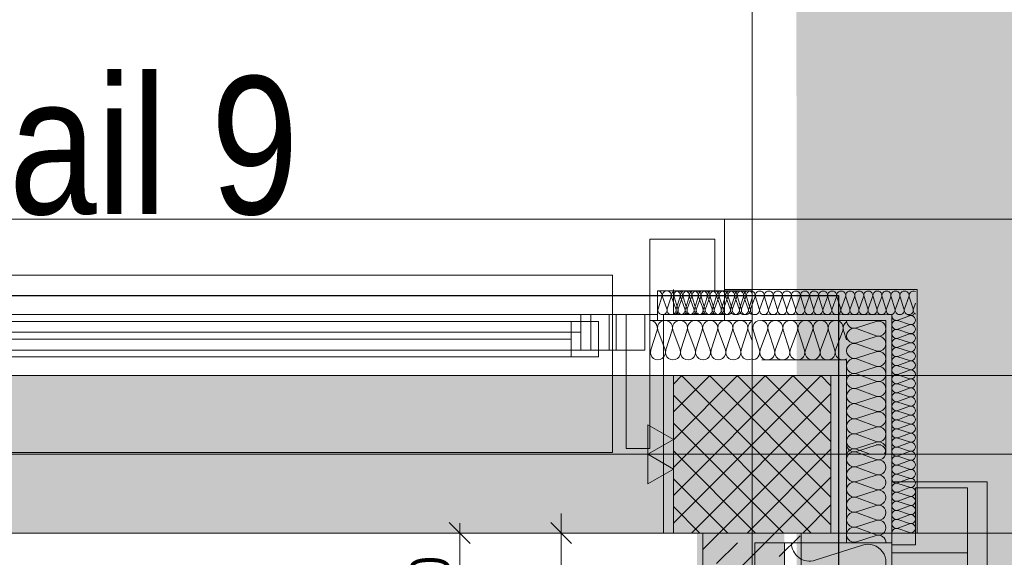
# Model space of a CAD drawing. Extents: x -620 to 300, y 62 to 1162.
# Tile 161 of 256: x 2 to 52, y 994 to 1022. Entities that reach past the tile are written whole.
import ezdxf
from ezdxf.lldxf.tags import DXFTag

# ---------------------------------------------------------------- set-up
doc = ezdxf.new("R2010")
doc.units = 0
doc.layers.get('0').update_dxf_attribs({"lineweight": 13})
for name, color, linetype, lineweight, true_color in [('30 -33 Aussenwände- 3 Aussenstützen', 7, 'Continuous', 50, 0x0000dd), ('30 -33 Aussenwände- 7 Fassade_ Elemente', 7, 'Continuous', 9, 0x00aacc), ('30 -34 Innenwände- 1 tragend', 7, 'Continuous', 13, 0xdd0806), ('30 -35 Decken- 1 Konstruktion-Träger- Stahlbeton', 7, 'Continuous', 13, 0x33aa00), ('70 -72 Beschriftung- 1 Beschriftung allgemein', 7, 'Continuous', 9, 0xff6633), ('70 -72 Beschriftung- 2 Beschriftung Bauteile', 7, 'Continuous', 9, 0x9999ff), ('70 -76 Bemaßung- 2 Allgemein', 9, 'Continuous', 5, 0x808080), ('E_Leerrohr_Detailnummer', 1, 'Continuous', 25, 0xff0000), ('iwb_Layout BA_Markierung', 7, 'Continuous', 9, 0xbadcdc), ('iwb_Schraffur_Unterzug', 7, 'Continuous', 5, 0xffffcc), ('iwb_Schraffur_Wand in Bauart BABW', 7, 'Continuous', 13, 0xac59ff), ('iwb_Sichtbeton', 2, 'Continuous', 50, 0xffff00), ('iwb_Sichtbeton-Shading', 2, 'Continuous', 50, 0xffff00)]:
    doc.layers.add(name, color=color, linetype=linetype, lineweight=lineweight, true_color=true_color)
doc.layers.add('70 -71 Achsen- 1 Gebäudeachsen', color=7, linetype='STRICHPUNKT2-A06G94XR8I', lineweight=18)
doc.layers.add('Keine-1', color=7, linetype='Continuous', lineweight=15)
doc.styles.get("Standard").update_dxf_attribs({"font": 'ARIALN.TTF'})
tags = doc.linetypes.add('fein_strichliert-A06G94XS8I', pattern=[4, 1, -2, 1]).pattern_tags.tags
tags[8:9] = [DXFTag(74, 4), DXFTag(75, 0), DXFTag(340, '0'), DXFTag(46, 0.0), DXFTag(50, 0.0), DXFTag(44, 0.0), DXFTag(45, 0.0)]
tags[6:7] = [DXFTag(74, 4), DXFTag(75, 0), DXFTag(340, '0'), DXFTag(46, 0.0), DXFTag(50, 0.0), DXFTag(44, 0.0), DXFTag(45, 0.0)]
tags[4:5] = [DXFTag(74, 4), DXFTag(75, 0), DXFTag(340, '0'), DXFTag(46, 0.0), DXFTag(50, 0.0), DXFTag(44, 0.0), DXFTag(45, 0.0)]
tags = doc.linetypes.add('STRICHPUNKT2-A06G94XR8I', pattern=[12.7, 6.35, -3.175, 0, -3.175]).pattern_tags.tags
tags[10:11] = [DXFTag(74, 4), DXFTag(75, 0), DXFTag(340, '0'), DXFTag(46, 0.0), DXFTag(50, 0.0), DXFTag(44, 0.0), DXFTag(45, 0.0)]
tags[8:9] = [DXFTag(74, 4), DXFTag(75, 0), DXFTag(340, '0'), DXFTag(46, 0.0), DXFTag(50, 0.0), DXFTag(44, 0.0), DXFTag(45, 0.0)]
tags[6:7] = [DXFTag(74, 4), DXFTag(75, 0), DXFTag(340, '0'), DXFTag(46, 0.0), DXFTag(50, 0.0), DXFTag(44, 0.0), DXFTag(45, 0.0)]
tags[4:5] = [DXFTag(74, 4), DXFTag(75, 0), DXFTag(340, '0'), DXFTag(46, 0.0), DXFTag(50, 0.0), DXFTag(44, 0.0), DXFTag(45, 0.0)]

# ---------------------------------------------------------------- blocks, each defined once
blk = doc.blocks.new('Shading-A06G94VT8I', base_point=(-44.915, 989.453))
at = {"layer": 'iwb_Sichtbeton-Shading', "color": 51, "true_color": 0xffff7f}
blk.add_solid([(37.221, 989.453), (36.621, 989.453), (37.221, 995.453), (36.621, 995.453)], dxfattribs=at)
blk = doc.blocks.new('Polygon-A06G94XL8I')
at = {"color": 0, "linetype": 'ByBlock', "lineweight": -2, "ltscale": 0.13}
blk.add_solid([(41.831, 86.61), (41.664, 1083.814), (76.501, 86.518), (76.501, 1083.814)], dxfattribs=at)
blk = doc.blocks.new('Referenz-A06G94XT8I')
at = {"layer": '30 -33 Aussenwände- 3 Aussenstützen', "color": 0, "lineweight": -2}
for p, q in [((35.42, 1003.02), (35.854, 1003.453)), ((35.42, 1001.606), (37.268, 1003.453)), ((35.42, 1000.192), (38.682, 1003.453)), ((35.42, 998.777), (40.096, 1003.453)), ((35.42, 997.363), (41.511, 1003.453)), ((35.42, 995.949), (42.925, 1003.453)), ((35.836, 1003.453), (43.42, 995.869)), ((37.25, 1003.453), (43.42, 997.283)), ((38.664, 1003.453), (43.42, 998.697)), ((40.079, 1003.453), (43.42, 1000.112)), ((41.493, 1003.453), (43.42, 1001.526)), ((42.907, 1003.453), (43.42, 1002.94)), ((35.42, 1002.455), (42.422, 995.453)), ((36.339, 995.453), (43.42, 1002.535)), ((35.42, 1001.041), (41.008, 995.453)), ((37.753, 995.453), (43.42, 1001.121)), ((39.42, 1000.453), (39.42, 998.453)), ((35.42, 999.626), (39.593, 995.453)), ((38.42, 999.453), (40.42, 999.453)), ((39.167, 995.453), (43.42, 999.706)), ((35.42, 998.212), (38.179, 995.453)), ((40.582, 995.453), (43.42, 998.292)), ((35.42, 996.798), (36.765, 995.453)), ((41.996, 995.453), (43.42, 996.878)), ((43.41, 995.453), (43.42, 995.464))]:
    blk.add_line(p, q, dxfattribs=at)
at = {"layer": '30 -33 Aussenwände- 3 Aussenstützen', "color": 0, "linetype": 'Continuous', "lineweight": -2, "ltscale": 0.13}
for p, q in [((43.42, 1003.453), (35.42, 1003.453)), ((35.42, 1003.453), (35.42, 995.453)), ((43.42, 995.453), (43.42, 1003.453)), ((35.42, 995.453), (43.42, 995.453))]:
    blk.add_line(p, q, dxfattribs=at)
at = {"layer": '30 -33 Aussenwände- 7 Fassade_ Elemente', "color": 0, "linetype": 'Continuous', "lineweight": -2, "ltscale": 0.13}
for p, q in [((38.02, 1011.393), (-124.18, 1011.393)), ((38.02, 1006.254), (38.02, 1011.393)), ((38.02, 1006.553), (38.02, 1011.393)), ((34.22, 1010.393), (34.22, 1006.553)), ((37.52, 1010.393), (34.22, 1010.393)), ((37.52, 1007.753), (37.52, 1010.393)), ((34.62, 1006.254), (34.62, 1007.753)), ((34.62, 1007.753), (37.52, 1007.753)), ((34.62, 1006.553), (34.62, 1007.753)), ((34.62, 1007.753), (39.42, 1007.753)), ((34.842, 1007.453), (34.649, 1006.853)), ((35.086, 1006.853), (34.864, 1007.453)), ((35.302, 1007.453), (35.109, 1006.853)), ((35.546, 1006.853), (35.324, 1007.453)), ((35.424, 1006.55), (35.424, 1007.83)), ((35.645, 1006.85), (35.453, 1007.45)), ((35.761, 1007.453), (35.568, 1006.853)), ((35.89, 1007.45), (35.668, 1006.85)), ((36.006, 1006.853), (35.784, 1007.453)), ((36.105, 1006.85), (35.912, 1007.45)), ((36.105, 1006.85), (35.912, 1007.45)), ((36.221, 1007.453), (36.028, 1006.853)), ((36.349, 1007.45), (36.128, 1006.85)), ((36.349, 1007.45), (36.128, 1006.85)), ((36.465, 1006.853), (36.243, 1007.453)), ((36.565, 1006.85), (36.372, 1007.45)), ((36.681, 1007.453), (36.488, 1006.853)), ((36.809, 1007.45), (36.587, 1006.85)), ((36.925, 1006.853), (36.703, 1007.453)), ((37.024, 1006.85), (36.832, 1007.45)), ((37.14, 1007.453), (36.947, 1006.853)), ((37.269, 1007.45), (37.047, 1006.85)), ((37.384, 1006.853), (37.163, 1007.453)), ((37.484, 1006.85), (37.291, 1007.45)), ((37.6, 1007.453), (37.407, 1006.853)), ((37.728, 1007.45), (37.506, 1006.85)), ((37.844, 1006.853), (37.622, 1007.453)), ((37.944, 1006.85), (37.751, 1007.45)), ((38.059, 1007.453), (37.867, 1006.853)), ((38.188, 1007.45), (37.966, 1006.85)), ((38.02, 1007.833), (47.8, 1007.833)), ((38.304, 1006.853), (38.082, 1007.453)), ((38.403, 1006.85), (38.21, 1007.45)), ((38.519, 1007.453), (38.326, 1006.853)), ((38.648, 1007.45), (38.426, 1006.85)), ((38.763, 1006.853), (38.542, 1007.453)), ((38.863, 1006.85), (38.67, 1007.45)), ((38.979, 1007.453), (38.786, 1006.853)), ((39.107, 1007.45), (38.885, 1006.85)), ((39.223, 1006.853), (39.001, 1007.453)), ((39.323, 1006.85), (39.13, 1007.45)), ((39.567, 1007.45), (39.345, 1006.85)), ((39.42, 1007.753), (39.42, 1006.254)), ((39.782, 1006.85), (39.589, 1007.45)), ((40.026, 1007.45), (39.805, 1006.85)), ((40.242, 1006.85), (40.049, 1007.45)), ((40.486, 1007.45), (40.264, 1006.85)), ((40.701, 1006.85), (40.509, 1007.45)), ((40.946, 1007.45), (40.724, 1006.85)), ((41.161, 1006.85), (40.968, 1007.45)), ((41.405, 1007.45), (41.184, 1006.85)), ((41.621, 1006.85), (41.428, 1007.45)), ((41.865, 1007.45), (41.643, 1006.85)), ((42.08, 1006.85), (41.887, 1007.45)), ((42.325, 1007.45), (42.103, 1006.85)), ((42.54, 1006.85), (42.347, 1007.45)), ((42.784, 1007.45), (42.562, 1006.85)), ((43, 1006.85), (42.807, 1007.45)), ((43.244, 1007.45), (43.022, 1006.85)), ((43.459, 1006.85), (43.266, 1007.45)), ((43.704, 1007.45), (43.482, 1006.85)), ((43.919, 1006.85), (43.726, 1007.45)), ((44.163, 1007.45), (43.941, 1006.85)), ((44.378, 1006.85), (44.186, 1007.45)), ((44.623, 1007.45), (44.401, 1006.85)), ((44.838, 1006.85), (44.645, 1007.45)), ((45.082, 1007.45), (44.861, 1006.85)), ((45.298, 1006.85), (45.105, 1007.45)), ((45.542, 1007.45), (45.32, 1006.85)), ((45.757, 1006.85), (45.565, 1007.45)), ((46.002, 1007.45), (45.78, 1006.85)), ((46.217, 1006.85), (46.024, 1007.45)), ((46.461, 1007.45), (46.24, 1006.85)), ((46.677, 1006.85), (46.484, 1007.45)), ((46.677, 1006.85), (46.484, 1007.45)), ((46.921, 1007.45), (46.699, 1006.85)), ((46.921, 1007.45), (46.699, 1006.85)), ((47.136, 1006.85), (46.943, 1007.45)), ((47.136, 1006.85), (46.943, 1007.45)), ((47.381, 1007.45), (47.159, 1006.85)), ((47.596, 1006.85), (47.403, 1007.45)), ((47.8, 1007.833), (47.8, 995.453)), ((39.42, 1007.398), (39.245, 1006.853)), ((47.618, 1006.85), (47.72, 1007.126)), ((-16.685, 1006.553), (32.515, 1006.553)), ((31.22, 1006.553), (33.02, 1006.553)), ((31.22, 1004.753), (31.22, 1006.553)), ((32.162, 1006.553), (33.962, 1006.553)), ((32.162, 1004.753), (32.162, 1006.553)), ((32.515, 1006.553), (32.515, 1004.753)), ((33.02, 999.753), (33.02, 1006.553)), ((33.02, 1006.553), (33.02, 1004.753)), ((33.02, 1006.553), (34.22, 1006.553)), ((33.962, 1006.553), (33.962, 1004.753)), ((34.22, 1006.553), (34.62, 1006.553)), ((34.22, 1006.553), (34.22, 999.753)), ((34.92, 1006.553), (38.02, 1006.553)), ((34.92, 995.453), (34.92, 1006.553)), ((39.922, 1006.553), (46.52, 1006.548)), ((46.52, 1006.548), (46.52, 999.453)), ((47.42, 1006.491), (46.82, 1006.269)), ((47.296, 1006.553), (47.42, 1006.514)), ((34.22, 1006.254), (39.42, 1006.254)), ((34.22, 1003.454), (34.22, 1006.254)), ((39.42, 1006.254), (34.62, 1006.254)), ((39.42, 1006.254), (39.42, 1003.454)), ((39.922, 1006.253), (46.22, 1006.249)), ((44.72, 1005.877), (45.72, 1006.198)), ((46.22, 1006.249), (46.22, 999.453)), ((46.82, 1006.247), (47.42, 1006.054)), ((47.42, 1006.031), (46.82, 1005.81)), ((34.59, 1005.754), (34.268, 1004.754)), ((34.997, 1004.754), (34.627, 1005.754)), ((35.356, 1005.754), (35.034, 1004.754)), ((35.763, 1004.754), (35.393, 1005.754)), ((36.122, 1005.754), (35.801, 1004.754)), ((36.529, 1004.754), (36.159, 1005.754)), ((36.888, 1005.754), (36.567, 1004.754)), ((37.295, 1004.754), (36.925, 1005.754)), ((37.654, 1005.754), (37.333, 1004.754)), ((38.061, 1004.754), (37.692, 1005.754)), ((38.42, 1005.754), (38.099, 1004.754)), ((38.827, 1004.754), (38.458, 1005.754)), ((39.186, 1005.754), (38.865, 1004.754)), ((39.224, 1005.754), (39.42, 1005.221)), ((39.79, 1004.754), (39.469, 1005.754)), ((40.198, 1005.753), (39.827, 1004.754)), ((40.556, 1004.753), (40.235, 1005.753)), ((40.556, 1004.753), (40.235, 1005.753)), ((40.964, 1005.753), (40.593, 1004.753)), ((40.964, 1005.753), (40.593, 1004.753)), ((41.322, 1004.752), (41.001, 1005.753)), ((41.73, 1005.752), (41.359, 1004.752)), ((42.088, 1004.752), (41.767, 1005.752)), ((42.088, 1004.752), (41.767, 1005.752)), ((42.496, 1005.751), (42.125, 1004.752)), ((42.496, 1005.751), (42.125, 1004.752)), ((42.854, 1004.751), (42.533, 1005.751)), ((42.854, 1004.751), (42.533, 1005.751)), ((43.262, 1005.751), (42.891, 1004.751)), ((43.62, 1004.751), (43.299, 1005.751)), ((44.028, 1005.75), (43.657, 1004.751)), ((44.221, 1005.264), (44.065, 1005.75)), ((45.72, 1005.469), (44.72, 1005.839)), ((46.82, 1005.787), (47.42, 1005.594)), ((46.82, 1005.787), (47.42, 1005.594)), ((47.42, 1005.572), (46.82, 1005.35)), ((47.42, 1005.572), (46.82, 1005.35)), ((44.72, 1005.11), (45.72, 1005.432)), ((44.72, 1005.11), (45.72, 1005.432)), ((45.72, 1004.703), (44.72, 1005.073)), ((45.72, 1004.703), (44.72, 1005.073)), ((46.82, 1005.327), (47.42, 1005.135)), ((46.82, 1005.327), (47.42, 1005.135)), ((47.42, 1005.112), (46.82, 1004.89)), ((32.515, 1004.753), (-16.685, 1004.753)), ((33.02, 1004.753), (31.22, 1004.753)), ((33.962, 1004.753), (32.162, 1004.753)), ((44.72, 1004.344), (45.72, 1004.666)), ((46.82, 1004.868), (47.42, 1004.675)), ((47.42, 1004.653), (46.82, 1004.431)), ((39.92, 1004.253), (44.22, 1004.25)), ((44.22, 1004.25), (44.22, 999.453)), ((45.72, 1003.937), (44.72, 1004.307)), ((46.82, 1004.408), (47.42, 1004.215)), ((47.42, 1004.193), (46.82, 1003.971)), ((46.82, 1003.949), (47.42, 1003.756)), ((39.42, 1003.454), (34.22, 1003.454)), ((44.72, 1003.578), (45.72, 1003.9)), ((45.72, 1003.171), (44.72, 1003.541)), ((47.42, 1003.733), (46.82, 1003.511)), ((46.82, 1003.489), (47.42, 1003.296)), ((44.72, 1002.812), (45.72, 1003.134)), ((47.42, 1003.274), (46.82, 1003.052)), ((46.82, 1003.029), (47.42, 1002.836)), ((45.72, 1002.405), (44.72, 1002.775)), ((47.42, 1002.814), (46.82, 1002.592)), ((46.82, 1002.57), (47.42, 1002.377)), ((44.72, 1002.046), (45.72, 1002.368)), ((45.72, 1001.639), (44.72, 1002.009)), ((47.42, 1002.354), (46.82, 1002.133)), ((46.82, 1002.11), (47.42, 1001.917)), ((44.72, 1001.28), (45.72, 1001.602)), ((44.72, 1001.28), (45.72, 1001.602)), ((47.42, 1001.895), (46.82, 1001.673)), ((46.82, 1001.65), (47.42, 1001.458)), ((45.72, 1000.873), (44.72, 1001.243)), ((45.72, 1000.873), (44.72, 1001.243)), ((47.42, 1001.435), (46.82, 1001.213)), ((46.82, 1001.191), (47.42, 1000.998)), ((47.42, 1000.975), (46.82, 1000.754)), ((39.42, 1000.453), (39.42, 998.453)), ((39.42, 1000.453), (39.42, 998.453)), ((44.72, 1000.514), (45.72, 1000.836)), ((44.72, 1000.514), (45.72, 1000.836)), ((45.72, 1000.107), (44.72, 1000.477)), ((46.82, 1000.731), (47.42, 1000.538)), ((47.42, 1000.516), (46.82, 1000.294)), ((44.22, 999.953), (44.22, 994.953)), ((44.72, 999.748), (45.72, 1000.069)), ((46.52, 833.953), (46.52, 999.953)), ((46.82, 1000.272), (47.42, 1000.079)), ((47.42, 1000.056), (46.82, 999.834)), ((34.22, 999.753), (33.02, 999.753)), ((40.42, 999.453), (38.42, 999.453)), ((40.42, 999.453), (38.42, 999.453)), ((45.72, 999.919), (44.72, 999.598)), ((44.72, 999.711), (45.416, 999.453)), ((44.72, 999.56), (45.72, 999.191)), ((46.82, 999.812), (47.42, 999.619)), ((47.42, 999.597), (46.82, 999.375)), ((45.72, 999.153), (44.72, 998.832)), ((46.82, 999.352), (47.42, 999.159)), ((47.42, 999.137), (46.82, 998.915)), ((44.72, 998.794), (45.72, 998.425)), ((46.82, 998.893), (47.42, 998.7)), ((47.42, 998.677), (46.82, 998.455)), ((45.72, 998.387), (44.72, 998.066)), ((44.72, 998.028), (45.72, 997.659)), ((46.52, 994.953), (46.52, 998.053)), ((46.52, 998.053), (51.36, 998.053)), ((46.82, 998.433), (47.42, 998.24)), ((47.42, 998.218), (46.82, 997.996)), ((46.82, 997.973), (47.42, 997.781)), ((51.36, 998.053), (51.36, 835.453)), ((45.72, 997.621), (44.72, 997.3)), ((47.42, 997.758), (46.82, 997.536)), ((46.82, 997.514), (47.42, 997.321)), ((47.72, 994.853), (47.72, 997.753)), ((47.72, 997.753), (50.36, 997.753)), ((50.36, 997.753), (50.36, 994.453)), ((44.72, 997.262), (45.72, 996.893)), ((47.42, 997.298), (46.82, 997.077)), ((46.82, 997.054), (47.42, 996.861)), ((45.72, 996.855), (44.72, 996.534)), ((44.72, 996.496), (45.72, 996.127)), ((47.42, 996.839), (46.82, 996.617)), ((46.82, 996.594), (47.42, 996.402)), ((45.72, 996.089), (44.72, 995.768)), ((47.42, 996.379), (46.82, 996.157)), ((47.42, 996.379), (46.82, 996.157)), ((46.82, 996.135), (47.42, 995.942)), ((46.82, 996.135), (47.42, 995.942)), ((-121.08, 995.453), (34.92, 995.453)), ((44.72, 995.73), (45.72, 995.361)), ((47.8, 995.453), (46.52, 995.453)), ((47.8, 995.453), (46.52, 995.453)), ((47.42, 995.919), (46.82, 995.698)), ((46.82, 995.675), (47.42, 995.482)), ((39.56, 838.953), (39.56, 994.953)), ((39.56, 994.953), (46.52, 994.953)), ((41.06, 994.953), (41.06, 838.953)), ((44.22, 994.953), (41.06, 994.953)), ((45.72, 995.323), (44.72, 995.002)), ((42.62, 994.066), (45.02, 994.838)), ((46.52, 994.853), (47.72, 994.853)), ((46.52, 994.453), (46.52, 994.853)), ((50.36, 994.453), (46.52, 994.453)), ((46.52, 994.453), (46.52, 839.453)), ((50.36, 994.453), (46.52, 994.453)), ((50.36, 839.453), (50.36, 994.453))]:
    blk.add_line(p, q, dxfattribs=at)
at = {"layer": '30 -33 Aussenwände- 7 Fassade_ Elemente', "color": 0, "lineweight": -2}
for p, q in [((-16.08, 1008.553), (32.32, 1008.553)), ((32.32, 1008.553), (32.32, 1006.553)), ((-14.48, 1006.553), (30.72, 1006.553)), ((32.32, 1006.553), (30.72, 1006.553)), ((30.72, 1006.553), (30.72, 1004.753)), ((32.32, 1004.753), (32.32, 1006.553)), ((-13.98, 1006.203), (30.22, 1006.203)), ((30.22, 1006.203), (31.62, 1006.203)), ((30.22, 1006.203), (30.22, 1004.403)), ((31.62, 1004.403), (31.62, 1006.203)), ((30.72, 1005.653), (-14.48, 1005.653)), ((-13.98, 1005.303), (30.22, 1005.303)), ((30.72, 1004.753), (-14.48, 1004.753)), ((30.72, 1004.753), (32.32, 1004.753)), ((32.32, 999.553), (32.32, 1004.753)), ((30.22, 1004.403), (-13.98, 1004.403)), ((31.62, 1004.403), (30.22, 1004.403)), ((-16.08, 999.553), (32.32, 999.553))]:
    blk.add_line(p, q, dxfattribs=at)
at = {"layer": '30 -33 Aussenwände- 7 Fassade_ Elemente', "color": 0, "linetype": 'Continuous', "lineweight": -2, "ltscale": 0.13}
for centre, major_axis, end_param in [((34.623, 1007.524), (0.219, -0.07), 1.896254), ((35.083, 1007.524), (0.219, -0.07), 3.764652), ((35.543, 1007.524), (0.219, -0.07), 3.764652), ((35.671, 1007.521), (0.219, -0.07), 3.765224), ((36.002, 1007.524), (0.219, -0.07), 3.764652), ((36.131, 1007.521), (0.219, -0.07), 3.765224), ((36.131, 1007.521), (0.219, -0.07), 3.765224), ((36.462, 1007.524), (0.219, -0.07), 3.764652), ((36.59, 1007.521), (0.219, -0.07), 3.765224), ((36.922, 1007.524), (0.219, -0.07), 3.764652), ((37.05, 1007.521), (0.219, -0.07), 3.765224), ((37.381, 1007.524), (0.219, -0.07), 3.764652), ((37.51, 1007.521), (0.219, -0.07), 3.765224), ((37.841, 1007.524), (0.219, -0.07), 3.764652), ((37.841, 1007.524), (-0.135, 0.186), 1.254884), ((37.841, 1007.524), (0.135, 0.186), 1.254884), ((37.969, 1007.521), (0.219, -0.07), 3.765224), ((37.841, 1007.524), (0.219, -0.07), 1.254884), ((38.3, 1007.524), (0.219, -0.07), 3.764652), ((38.3, 1007.524), (-0.135, 0.186), 1.254884), ((38.3, 1007.524), (0.135, 0.186), 1.254884), ((38.429, 1007.521), (0.219, -0.07), 3.765224), ((38.3, 1007.524), (0.219, -0.07), 1.254884), ((38.76, 1007.524), (-0.135, 0.186), 1.254884), ((38.76, 1007.524), (0.135, 0.186), 1.254884), ((38.889, 1007.521), (0.219, -0.07), 3.765224), ((38.76, 1007.524), (0.219, -0.07), 1.254884), ((39.22, 1007.524), (-0.091, 0.211), 1.4728), ((39.348, 1007.521), (0.219, -0.07), 3.765224), ((39.22, 1007.524), (0.201, 0.112), 1.4728), ((39.808, 1007.521), (0.219, -0.07), 3.765224), ((40.268, 1007.521), (0.219, -0.07), 3.765224), ((40.727, 1007.521), (0.219, -0.07), 3.765224), ((41.187, 1007.521), (0.219, -0.07), 3.765224), ((41.646, 1007.521), (0.219, -0.07), 3.765224), ((42.106, 1007.521), (0.219, -0.07), 3.765224), ((42.566, 1007.521), (0.219, -0.07), 3.765224), ((43.025, 1007.521), (0.219, -0.07), 3.765224), ((43.485, 1007.521), (0.219, -0.07), 3.765224), ((43.945, 1007.521), (0.219, -0.07), 3.765224), ((44.404, 1007.521), (0.219, -0.07), 3.765224), ((44.864, 1007.521), (0.219, -0.07), 3.765224), ((45.323, 1007.521), (0.219, -0.07), 3.765224), ((45.783, 1007.521), (0.219, -0.07), 3.765224), ((46.243, 1007.521), (0.219, -0.07), 3.765224), ((46.702, 1007.521), (0.219, -0.07), 3.765224), ((46.702, 1007.521), (-0.135, 0.186), 1.255075), ((46.702, 1007.521), (0.135, 0.186), 1.255075), ((46.702, 1007.521), (0.219, -0.07), 1.255075), ((47.162, 1007.521), (0.219, -0.07), 3.765224), ((47.162, 1007.521), (-0.135, 0.186), 1.255075), ((47.162, 1007.521), (0.135, 0.186), 1.255075), ((47.162, 1007.521), (0.219, -0.07), 1.255075), ((47.622, 1007.521), (0.099, 0.207), 2.32715), ((34.868, 1006.783), (-0.219, 0.07), 3.765224), ((35.327, 1006.783), (-0.219, 0.07), 3.765224), ((35.427, 1006.78), (-0.003, -0.23), 1.896254), ((35.787, 1006.783), (-0.219, 0.07), 3.765224), ((35.887, 1006.78), (-0.219, 0.07), 3.764652), ((35.887, 1006.78), (-0.219, 0.07), 3.764652), ((36.247, 1006.783), (-0.219, 0.07), 3.765224), ((36.346, 1006.78), (-0.219, 0.07), 3.764652), ((36.346, 1006.78), (-0.219, 0.07), 3.764652), ((36.706, 1006.783), (-0.219, 0.07), 3.765224), ((36.806, 1006.78), (-0.219, 0.07), 3.764652), ((37.166, 1006.783), (-0.219, 0.07), 3.765224), ((37.265, 1006.78), (-0.219, 0.07), 3.764652), ((37.626, 1006.783), (-0.219, 0.07), 3.765224), ((37.725, 1006.78), (-0.219, 0.07), 3.764652), ((38.085, 1006.783), (-0.219, 0.07), 1.255075), ((38.085, 1006.783), (-0.219, 0.07), 3.765224), ((38.185, 1006.78), (-0.219, 0.07), 3.764652), ((38.085, 1006.783), (-0.135, -0.186), 1.255075), ((38.085, 1006.783), (0.135, -0.186), 1.255075), ((38.545, 1006.783), (-0.219, 0.07), 1.255075), ((38.545, 1006.783), (-0.219, 0.07), 3.765224), ((38.644, 1006.78), (-0.219, 0.07), 3.764652), ((38.545, 1006.783), (-0.135, -0.186), 1.255075), ((38.545, 1006.783), (0.135, -0.186), 1.255075), ((39.004, 1006.783), (-0.219, 0.07), 1.255075), ((39.104, 1006.78), (-0.219, 0.07), 3.764652), ((39.004, 1006.783), (-0.135, -0.186), 1.255075), ((39.004, 1006.783), (0.135, -0.186), 1.255075), ((39.464, 1006.783), (-0.219, 0.07), 1.691472), ((39.564, 1006.78), (-0.219, 0.07), 3.764652), ((40.023, 1006.78), (-0.219, 0.07), 3.764652), ((40.483, 1006.78), (-0.219, 0.07), 3.764652), ((40.942, 1006.78), (-0.219, 0.07), 3.764652), ((41.402, 1006.78), (-0.219, 0.07), 3.764652), ((41.862, 1006.78), (-0.219, 0.07), 3.764652), ((42.321, 1006.78), (-0.219, 0.07), 3.764652), ((42.781, 1006.78), (-0.219, 0.07), 3.764652), ((43.241, 1006.78), (-0.219, 0.07), 3.764652), ((43.7, 1006.78), (-0.219, 0.07), 3.764652), ((44.16, 1006.78), (-0.219, 0.07), 3.764652), ((44.62, 1006.78), (-0.219, 0.07), 3.764652), ((45.079, 1006.78), (-0.219, 0.07), 3.764652), ((45.539, 1006.78), (-0.219, 0.07), 3.764652), ((45.998, 1006.78), (-0.219, 0.07), 3.764652), ((46.458, 1006.78), (-0.219, 0.07), 3.764652), ((46.458, 1006.78), (-0.219, 0.07), 1.254884), ((46.458, 1006.78), (-0.135, -0.186), 1.254884), ((46.75, 1006.488), (-0.22, 0.066), 2.172087), ((46.458, 1006.78), (0.135, -0.186), 1.254884), ((46.918, 1006.78), (-0.219, 0.07), 3.764652), ((46.918, 1006.78), (-0.219, 0.07), 1.254884), ((46.918, 1006.78), (-0.135, -0.186), 1.254884), ((46.918, 1006.78), (0.135, -0.186), 1.254884), ((47.377, 1006.78), (-0.219, 0.07), 1.254884), ((47.377, 1006.78), (-0.135, -0.186), 1.254884), ((47.491, 1006.732), (-0.07, -0.219), 0.990893), ((47.491, 1006.272), (0.186, 0.135), 1.255075), ((47.377, 1006.78), (0.135, -0.186), 1.254884), ((47.837, 1006.78), (-0.219, 0.07), 1.349822), ((34.226, 1005.871), (0.364, -0.117), 1.896254), ((34.992, 1005.871), (0.364, -0.117), 3.764652), ((35.758, 1005.871), (0.364, -0.117), 3.764652), ((36.524, 1005.871), (0.364, -0.117), 3.764652), ((37.29, 1005.871), (0.364, -0.117), 3.764652), ((37.29, 1005.871), (-0.225, 0.31), 1.254884), ((37.29, 1005.871), (0.225, 0.31), 1.254884), ((37.29, 1005.871), (0.364, -0.117), 1.254884), ((38.056, 1005.871), (0.364, -0.117), 3.764652), ((38.056, 1005.871), (-0.225, 0.31), 1.254884), ((38.056, 1005.871), (0.225, 0.31), 1.254884), ((38.056, 1005.871), (0.364, -0.117), 1.254884), ((38.822, 1005.871), (-0.225, 0.31), 1.254884), ((38.822, 1005.871), (0.225, 0.31), 1.254884), ((38.822, 1005.871), (0.364, -0.117), 1.254884), ((39.588, 1005.871), (-0.168, 0.344), 1.429277), ((39.833, 1005.871), (0.364, -0.118), 3.765224), ((40.599, 1005.87), (0.364, -0.118), 3.765224), ((40.599, 1005.87), (0.364, -0.118), 3.765224), ((41.365, 1005.87), (0.364, -0.118), 3.765224), ((42.132, 1005.869), (0.364, -0.118), 3.765224), ((42.132, 1005.869), (-0.224, 0.31), 1.255075), ((42.132, 1005.869), (0.225, 0.31), 1.255075), ((42.132, 1005.869), (0.364, -0.118), 1.255075), ((42.898, 1005.869), (0.364, -0.118), 3.765224), ((42.898, 1005.869), (-0.224, 0.31), 1.255075), ((42.898, 1005.869), (0.225, 0.31), 1.255075), ((42.898, 1005.869), (0.364, -0.118), 1.255075), ((43.664, 1005.868), (-0.224, 0.31), 1.255075), ((43.664, 1005.868), (0.225, 0.31), 1.255075), ((43.664, 1005.868), (0.364, -0.118), 1.255075), ((44.43, 1005.867), (-0.208, 0.321), 1.307885), ((44.603, 1006.241), (-0.383, 0.005), 1.896254), ((45.838, 1005.834), (-0.117, -0.364), 3.765224), ((46.75, 1006.028), (-0.186, 0.135), 1.254884), ((46.75, 1006.028), (0.07, 0.219), 1.254884), ((47.491, 1006.272), (-0.07, -0.219), 1.255075), ((47.491, 1005.813), (-0.07, -0.219), 3.765224), ((47.491, 1005.813), (0.186, 0.135), 1.255075), ((47.491, 1006.272), (0.186, -0.135), 1.255075), ((47.491, 1005.813), (0.186, -0.135), 1.255075), ((44.603, 1005.475), (0.117, 0.364), 3.764652), ((44.603, 1005.475), (0.117, 0.364), 3.764652), ((45.838, 1005.068), (-0.117, -0.364), 3.765224), ((45.838, 1005.068), (-0.117, -0.364), 3.765224), ((46.75, 1005.569), (0.07, 0.219), 3.764652), ((46.75, 1005.569), (-0.186, 0.135), 1.254884), ((46.75, 1006.028), (-0.186, -0.135), 1.254884), ((46.75, 1005.569), (0.07, 0.219), 1.254884), ((47.491, 1005.813), (-0.07, -0.219), 1.255075), ((47.491, 1005.353), (-0.07, -0.219), 3.765224), ((47.491, 1005.353), (0.186, 0.135), 1.255075), ((47.491, 1005.353), (0.186, -0.135), 1.255075), ((44.603, 1004.709), (0.117, 0.364), 3.764652), ((44.603, 1004.709), (0.117, 0.364), 3.764652), ((46.75, 1005.109), (0.07, 0.219), 3.764652), ((46.75, 1005.109), (-0.186, 0.135), 1.254884), ((46.75, 1005.569), (-0.186, -0.135), 1.254884), ((46.75, 1005.109), (0.07, 0.219), 1.254884), ((46.75, 1005.109), (-0.186, -0.135), 1.254884), ((47.491, 1005.353), (-0.07, -0.219), 1.255075), ((47.491, 1004.894), (-0.07, -0.219), 3.765224), ((34.633, 1004.636), (-0.364, 0.117), 3.765224), ((35.399, 1004.636), (-0.364, 0.117), 3.765224), ((36.165, 1004.636), (-0.364, 0.117), 3.765224), ((36.931, 1004.636), (-0.364, 0.117), 3.765224), ((37.697, 1004.636), (-0.364, 0.117), 1.255075), ((37.697, 1004.636), (-0.364, 0.117), 3.765224), ((37.697, 1004.636), (0.225, -0.31), 1.255075), ((38.463, 1004.636), (-0.364, 0.117), 3.765224), ((38.463, 1004.636), (-0.364, 0.117), 1.255075), ((38.463, 1004.636), (0.225, -0.31), 1.255075), ((39.229, 1004.636), (-0.364, 0.117), 2.406232), ((39.425, 1004.637), (-0.006, -0.383), 1.896254), ((40.191, 1004.636), (-0.364, 0.118), 3.764652), ((40.191, 1004.636), (-0.364, 0.118), 3.764652), ((40.957, 1004.635), (-0.364, 0.118), 3.764652), ((40.957, 1004.635), (-0.364, 0.118), 3.764652), ((41.723, 1004.635), (-0.364, 0.118), 3.764652), ((41.723, 1004.635), (-0.364, 0.118), 1.254884), ((41.723, 1004.635), (0.224, -0.31), 1.254884), ((42.489, 1004.634), (-0.364, 0.118), 3.764652), ((42.489, 1004.634), (-0.364, 0.118), 1.254884), ((42.489, 1004.634), (0.224, -0.31), 1.254884), ((43.256, 1004.634), (-0.364, 0.118), 1.254884), ((43.256, 1004.634), (0.224, -0.31), 1.254884), ((44.022, 1004.633), (-0.364, 0.118), 2.429518), ((45.838, 1004.302), (-0.117, -0.364), 3.765224), ((46.75, 1004.649), (0.07, 0.219), 3.764652), ((47.491, 1004.434), (-0.07, -0.219), 3.765224), ((37.697, 1004.636), (-0.225, -0.31), 1.255075), ((38.463, 1004.636), (-0.225, -0.31), 1.255075), ((41.723, 1004.635), (-0.225, -0.31), 1.254884), ((42.489, 1004.634), (-0.225, -0.31), 1.254884), ((43.256, 1004.634), (-0.225, -0.31), 1.254884), ((44.603, 1003.943), (0.117, 0.364), 3.764652), ((45.838, 1003.535), (-0.117, -0.364), 3.765224), ((46.75, 1004.19), (0.07, 0.219), 3.764652), ((46.75, 1003.73), (0.07, 0.219), 3.764652), ((47.491, 1003.974), (-0.07, -0.219), 3.765224), ((44.603, 1003.177), (0.117, 0.364), 3.764652), ((46.75, 1003.27), (0.07, 0.219), 3.764652), ((47.491, 1003.515), (-0.07, -0.219), 3.765224), ((45.838, 1002.769), (-0.117, -0.364), 3.765224), ((46.75, 1002.811), (0.07, 0.219), 3.764652), ((47.491, 1003.055), (-0.07, -0.219), 3.765224), ((44.603, 1002.411), (0.117, 0.364), 3.764652), ((46.75, 1002.351), (0.07, 0.219), 3.764652), ((47.491, 1002.595), (-0.07, -0.219), 3.765224), ((44.603, 1001.644), (0.117, 0.364), 3.764652), ((44.603, 1001.644), (0.117, 0.364), 1.254884), ((45.838, 1002.003), (-0.117, -0.364), 3.765224), ((46.75, 1001.891), (0.07, 0.219), 3.764652), ((47.491, 1002.136), (-0.07, -0.219), 3.765224), ((44.603, 1001.644), (-0.31, 0.225), 1.254884), ((45.838, 1001.237), (-0.117, -0.364), 3.765224), ((45.838, 1001.237), (0.31, 0.225), 1.255075), ((45.838, 1001.237), (0.31, -0.225), 1.255075), ((46.75, 1001.432), (0.07, 0.219), 3.764652), ((47.491, 1001.676), (-0.07, -0.219), 3.765224), ((47.491, 1001.217), (-0.07, -0.219), 3.765224), ((44.603, 1000.878), (0.117, 0.364), 3.764652), ((44.603, 1000.878), (-0.31, 0.225), 1.254884), ((44.603, 1001.644), (-0.31, -0.225), 1.254884), ((44.603, 1000.878), (0.117, 0.364), 1.254884), ((45.838, 1001.237), (-0.117, -0.364), 1.255075), ((46.75, 1000.972), (0.07, 0.219), 3.764652), ((47.491, 1000.757), (-0.07, -0.219), 3.765224), ((44.603, 1000.878), (-0.31, -0.225), 1.254884), ((44.603, 1000.112), (0.117, 0.364), 1.254884), ((45.838, 1000.471), (-0.117, -0.364), 3.765224), ((45.838, 1000.471), (0.31, 0.225), 1.255075), ((45.838, 1000.471), (0.31, -0.225), 1.255075), ((46.75, 1000.513), (0.07, 0.219), 3.764652), ((47.491, 1000.297), (-0.07, -0.219), 3.765224), ((44.603, 1000.112), (-0.31, 0.225), 1.254884), ((44.603, 999.962), (-0.383, -0.009), 1.859564), ((45.838, 1000.471), (-0.117, -0.364), 1.255075), ((45.838, 999.705), (0.288, -0.252), 2.600578), ((45.838, 999.555), (0.31, 0.225), 1.254884), ((45.838, 1000.321), (-0.106, -0.368), 0.561694), ((46.75, 1000.053), (0.07, 0.219), 3.764652), ((47.491, 999.838), (-0.07, -0.219), 3.765224), ((44.603, 999.196), (0.117, 0.364), 3.765224), ((44.603, 999.346), (0.117, 0.364), 1.598679), ((44.603, 1000.112), (-0.31, -0.225), 1.254884), ((44.603, 999.196), (0.117, 0.364), 1.255075), ((45.838, 999.555), (0.31, -0.225), 1.254884), ((46.75, 999.593), (0.07, 0.219), 3.764652), ((47.491, 999.378), (-0.07, -0.219), 3.765224), ((44.603, 999.196), (-0.31, 0.225), 1.255075), ((44.603, 999.196), (-0.31, -0.225), 1.255075), ((45.838, 999.555), (-0.117, -0.364), 1.254884), ((45.838, 998.789), (0.31, 0.225), 1.254884), ((45.838, 998.789), (-0.117, -0.364), 3.764652), ((45.838, 998.789), (0.31, -0.225), 1.254884), ((46.75, 999.134), (0.07, 0.219), 3.764652), ((47.491, 998.918), (-0.07, -0.219), 3.765224), ((44.603, 998.43), (0.117, 0.364), 3.765224), ((44.603, 998.43), (-0.31, 0.225), 1.255075), ((44.603, 998.43), (0.117, 0.364), 1.255075), ((45.838, 998.789), (-0.117, -0.364), 1.254884), ((45.838, 998.023), (0.31, 0.225), 1.254884), ((45.838, 998.023), (-0.117, -0.364), 3.764652), ((46.75, 998.674), (0.07, 0.219), 3.764652), ((46.75, 998.214), (0.07, 0.219), 3.764652), ((47.491, 998.459), (-0.07, -0.219), 3.765224), ((44.603, 997.664), (0.117, 0.364), 3.765224), ((44.603, 998.43), (-0.31, -0.225), 1.255075), ((45.838, 998.023), (0.31, -0.225), 1.254884), ((46.75, 997.755), (0.07, 0.219), 3.764652), ((47.491, 997.999), (-0.07, -0.219), 3.765224), ((45.838, 998.023), (-0.117, -0.364), 1.254884), ((45.838, 997.257), (-0.117, -0.364), 3.764652), ((46.75, 997.295), (0.07, 0.219), 3.764652), ((47.491, 997.539), (-0.07, -0.219), 3.765224), ((44.603, 996.898), (0.117, 0.364), 3.765224), ((46.75, 996.836), (0.07, 0.219), 3.764652), ((47.491, 997.08), (-0.07, -0.219), 3.765224), ((44.603, 996.132), (0.117, 0.364), 3.765224), ((45.838, 996.491), (-0.117, -0.364), 3.764652), ((46.75, 996.376), (0.07, 0.219), 3.764652), ((46.75, 996.376), (0.07, 0.219), 3.764652), ((47.491, 996.62), (-0.07, -0.219), 3.765224), ((45.838, 995.725), (-0.117, -0.364), 3.764652), ((46.75, 995.916), (0.07, 0.219), 3.764652), ((46.75, 995.916), (0.07, 0.219), 3.764652), ((47.491, 996.161), (-0.07, -0.219), 3.765224), ((47.491, 996.161), (-0.07, -0.219), 3.765224), ((47.491, 995.701), (-0.07, -0.219), 3.765224), ((44.603, 995.366), (0.117, 0.364), 3.765224), ((46.75, 995.457), (0.07, 0.219), 1.896254), ((42.339, 994.941), (-0.918, 0.013), 1.896254), ((45.302, 993.963), (-0.282, -0.874), 3.765224), ((45.838, 994.959), (0.383, -0.005), 1.896254)]:
    blk.add_ellipse(centre, major_axis=major_axis, ratio=1, start_param=0, end_param=end_param, dxfattribs=at)
at = {"layer": '30 -34 Innenwände- 1 tragend', "color": 0, "lineweight": -2}
for p, q in [((36.92, 994.621), (37.753, 995.453)), ((36.92, 991.792), (40.582, 995.453)), ((36.92, 989.453), (36.92, 995.453)), ((36.92, 994.621), (37.753, 995.453)), ((36.92, 991.792), (40.582, 995.453)), ((41.92, 989.453), (41.92, 995.453)), ((37.613, 993.899), (38.673, 994.959)), ((37.613, 993.899), (38.673, 994.959)), ((40.795, 994.252), (41.855, 995.313)), ((40.795, 994.252), (41.855, 995.313))]:
    blk.add_line(p, q, dxfattribs=at)
at = {"layer": '30 -34 Innenwände- 1 tragend', "color": 0, "linetype": 'Continuous', "lineweight": -2, "ltscale": 0.13}
for p, q in [((36.92, 989.453), (36.92, 995.453)), ((41.92, 995.453), (36.92, 995.453)), ((41.92, 989.453), (41.92, 995.453))]:
    blk.add_line(p, q, dxfattribs=at)
at = {"layer": '30 -35 Decken- 1 Konstruktion-Träger- Stahlbeton', "color": 0, "linetype": 'fein_strichliert-A06G94XS8I', "lineweight": -2, "ltscale": 0.13}
for p, q in [((35.42, 1003.453), (-538.631, 1003.453)), ((76.501, 1003.453), (43.42, 1003.453)), ((35.42, 995.453), (-538.631, 995.453)), ((76.501, 995.453), (43.42, 995.453))]:
    blk.add_line(p, q, dxfattribs=at)
at = {"layer": '30 -35 Decken- 1 Konstruktion-Träger- Stahlbeton', "color": 0, "lineweight": -2}
for p, q in [((35.42, 995.453), (35.42, 1003.453)), ((43.42, 995.453), (43.42, 1003.453))]:
    blk.add_line(p, q, dxfattribs=at)
at = {"layer": '70 -71 Achsen- 1 Gebäudeachsen', "color": 0, "linetype": 'STRICHPUNKT2-A06G94XR8I', "lineweight": -2, "ltscale": 0.13}
for p, q in [((39.42, 1084.393), (39.42, 84.953)), ((-538.631, 999.453), (76.501, 999.453))]:
    blk.add_line(p, q, dxfattribs=at)
at = {"layer": '70 -72 Beschriftung- 1 Beschriftung allgemein', "color": 0, "linetype": 'Continuous', "lineweight": -2, "ltscale": 0.13}
for p, q in [((39.42, 1003.453), (43.42, 1003.453)), ((43.42, 1003.453), (43.42, 995.453))]:
    blk.add_line(p, q, dxfattribs=at)
at = {"layer": '70 -72 Beschriftung- 2 Beschriftung Bauteile', "color": 0, "lineweight": -2}
for p, q in [((34.121, 1000.953), (35.42, 1000.203)), ((34.121, 999.453), (34.121, 1000.953)), ((35.42, 1000.203), (34.121, 999.453)), ((34.121, 999.453), (35.42, 998.703)), ((34.121, 997.953), (34.121, 999.453)), ((35.42, 998.703), (34.121, 997.953))]:
    blk.add_line(p, q, dxfattribs=at)
for points in [[(34.121, 999.453), (34.121, 1000.953), (35.42, 1000.203)], [(34.121, 997.953), (34.121, 999.453), (35.42, 998.703)]]:
    blk.add_solid(points, dxfattribs=at)
at = {"layer": '70 -76 Bemaßung- 2 Allgemein', "color": 0, "linetype": 'Continuous', "lineweight": -2, "ltscale": 0.13}
for p, q in [((29.72, 996.453), (29.72, 994.393)), ((24.034, 995.984), (25.095, 994.923)), ((24.564, 995.953), (24.564, 994.393)), ((29.19, 995.984), (30.251, 994.923)), ((26.564, 995.453), (23.564, 995.453)), ((32.22, 995.453), (28.72, 995.453)), ((24.564, 988.514), (24.564, 994.393)), ((29.72, 990.514), (29.72, 994.393))]:
    blk.add_line(p, q, dxfattribs=at)
at = {"layer": 'Keine-1', "color": 0, "linetype": 'fein_strichliert-A06G94XS8I', "lineweight": -2, "ltscale": 0.13}
blk.add_line((-538.631, 1011.393), (76.501, 1011.393), dxfattribs=at)
at = {"layer": '70 -76 Bemaßung- 2 Allgemein', "color": 0, "linetype": 'Continuous', "lineweight": -2, "ltscale": 0.13, "insert": (22.046, 991.71), "char_height": 2.01377, "attachment_point": 1, "rotation": 90}
blk.add_mtext('{\\fArial Narrow;40}', dxfattribs=at)
blk = doc.blocks.new('Referenz-A06G94XV8I')
at = {"layer": 'iwb_Schraffur_Unterzug', "linetype": 'Continuous', "ltscale": 0.13}
for points in [[(-538.631, 1003.453), (76.501, 1003.453), (76.501, 1002.926)], [(-538.631, 1003.453), (76.501, 1002.926), (-538.631, 1002.222)], [(-538.631, 1002.222), (76.501, 1002.926), (76.501, 995.981)], [(-538.631, 1002.222), (76.501, 995.981), (-538.631, 996.684)], [(-538.631, 996.684), (76.501, 995.981), (76.501, 995.453)], [(-538.631, 996.684), (76.501, 995.453), (-538.631, 995.453)]]:
    blk.add_solid(points, dxfattribs=at)
at = {"layer": 'iwb_Schraffur_Wand in Bauart BABW', "linetype": 'Continuous', "ltscale": 0.13}
blk.add_solid([(36.921, 989.453), (36.921, 995.453), (41.061, 989.453), (41.061, 995.453)], dxfattribs=at)
at = {"layer": 'iwb_Sichtbeton', "linetype": 'Continuous', "ltscale": 0.5}
blk.add_solid([(37.221, 989.453), (36.621, 989.453), (37.221, 995.453), (36.621, 995.453)], dxfattribs=at)
blk = doc.blocks.new('Polygon-A06G952R8I')
at = {"color": 0, "linetype": 'ByBlock', "lineweight": -2, "ltscale": 0.25}
for p, q in [((-48.929, 1007.522), (43.812, 1007.522)), ((43.812, 1007.522), (43.812, 953.26))]:
    blk.add_line(p, q, dxfattribs=at)
blk = doc.blocks.new('Einzeiliger Text-A06G952T8I')
at = {"color": 0, "lineweight": -2, "insert": (-10.807, 1018.659), "char_height": 7, "attachment_point": 1}
blk.add_mtext('{\\fArial Narrow;Detail 9}', dxfattribs=at)

msp = doc.modelspace()

# ---------------------------------------------------------------- block references
at = {"color": 8, "lineweight": 13, "ltscale": 0.13, "true_color": 0x808080}
msp.add_blockref('Referenz-A06G94XT8I', (0, 0), dxfattribs=at)
at = {"color": 8, "lineweight": 25, "ltscale": 0.25, "true_color": 0x808080}
msp.add_blockref('Referenz-A06G94XV8I', (0, 0), dxfattribs=at)
msp.add_blockref('Shading-A06G94VT8I', (-44.915, 989.453))
at = {"layer": 'E_Leerrohr_Detailnummer', "ltscale": 0.25}
for name in ['Einzeiliger Text-A06G952T8I', 'Polygon-A06G952R8I']:
    msp.add_blockref(name, (0, 0), dxfattribs=at)
at = {"layer": 'iwb_Layout BA_Markierung', "ltscale": 0.13}
msp.add_blockref('Polygon-A06G94XL8I', (0, 0), dxfattribs=at)

doc.saveas('drawing.dxf')
